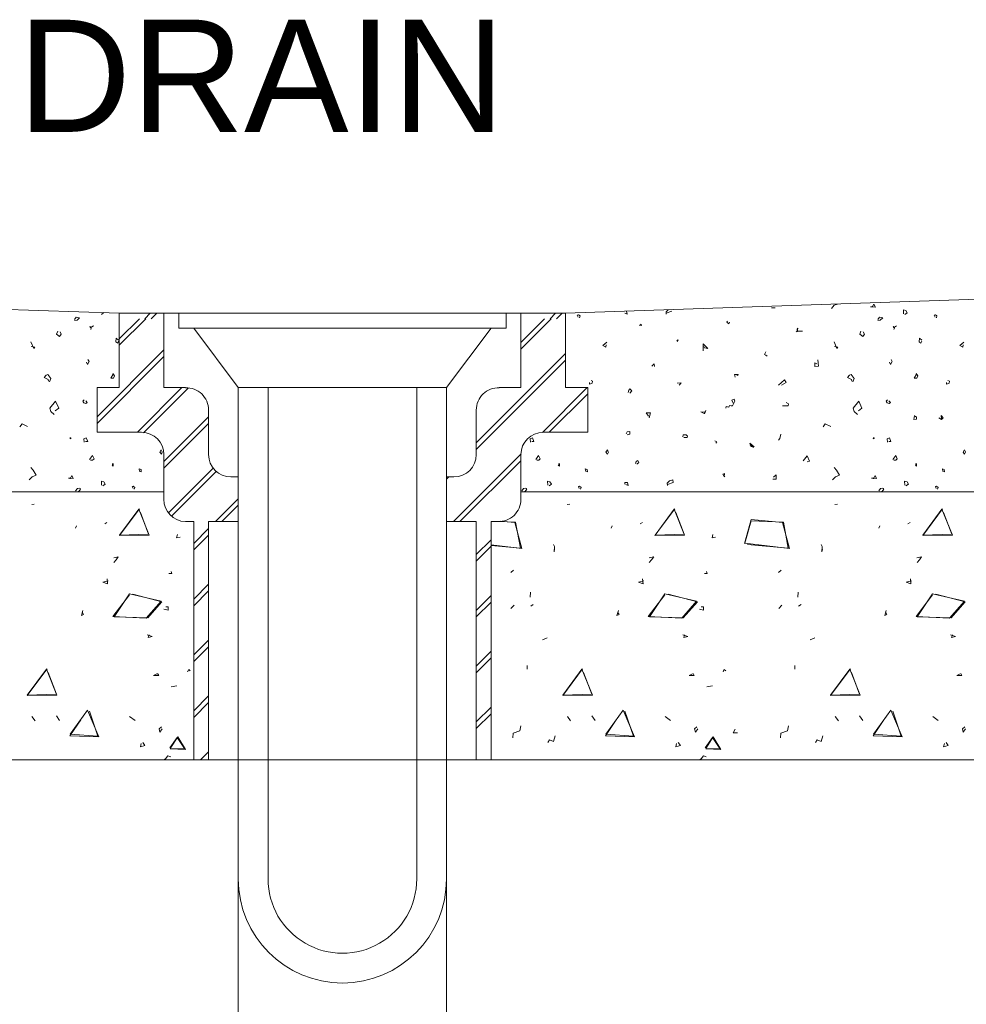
# Model space of a CAD drawing. Header units: inches. Extents: x -277 to 2553, y -4 to 683.
# Tile 6 of 10: x 334 to 486, y 199 to 357. Entities that reach past the tile are written whole.
import ezdxf

# ---------------------------------------------------------------- set-up
doc = ezdxf.new("R2010")
doc.units = ezdxf.units.IN
doc.header["$MEASUREMENT"] = 0
doc.layers.add('A-DETL-MEDM', color=33, linetype='Continuous', lineweight=30)
doc.layers.add('G-ANNO-TEXT', color=231, linetype='Continuous', lineweight=9)
doc.styles.add('Arial_1', font='arial.ttf', dxfattribs={"height": 18})

msp = doc.modelspace()

# ---------------------------------------------------------------- linework, layer by layer
at = {"layer": 'A-DETL-MEDM', "lineweight": 13}
for p, q in [((350.39, 310.3), (216.51, 314.84)), ((555.9, 314.84), (422.03, 310.3)), ((464.72, 311.05), (465.18, 311.57)), ((465.18, 311.57), (465.69, 311.78)), ((471.28, 311.38), (471.01, 311.34)), ((471.01, 311.34), (471.78, 311.28)), ((471.55, 311.74), (471.29, 311.25)), ((471.78, 311.28), (471.55, 311.74)), ((343.47, 309.68), (343.21, 309.31)), ((343.99, 309.57), (343.47, 309.68)), ((347.93, 310.4), (347.54, 310.09)), ((422.03, 310.3), (350.39, 310.3)), ((350.39, 310.3), (350.39, 298.36)), ((354.48, 309.42), (355.36, 310.3)), ((355.53, 309.42), (356.41, 310.3)), ((357.54, 298.36), (357.54, 310.3)), ((359.93, 310.3), (359.93, 307.91)), ((412.49, 307.91), (412.49, 310.3)), ((414.87, 298.36), (414.87, 310.3)), ((419.56, 309.42), (420.44, 310.3)), ((420.61, 309.42), (421.48, 310.3)), ((422.03, 310.3), (422.03, 298.36)), ((423.93, 309.98), (424.12, 310.03)), ((424.04, 309.67), (423.93, 309.98)), ((424.12, 310.03), (424.36, 309.86)), ((424.36, 309.86), (424.26, 309.58)), ((431.91, 310.16), (431.55, 310.32)), ((431.81, 310.63), (431.91, 310.16)), ((438.49, 310.86), (438.19, 310.53)), ((438.19, 310.53), (438.22, 310.17)), ((438.22, 310.32), (439.11, 310.62)), ((455.12, 311.18), (455.68, 311.19)), ((472.43, 309.68), (472.19, 309.31)), ((472.96, 309.57), (472.43, 309.68)), ((476.31, 310.2), (476.3, 310.83)), ((476.3, 310.83), (476.68, 310.76)), ((476.9, 310.37), (476.51, 310.09)), ((476.68, 310.76), (476.9, 310.37)), ((481.24, 309.98), (481.43, 310.03)), ((481.36, 309.67), (481.24, 309.98)), ((481.43, 310.03), (481.67, 309.86)), ((481.67, 309.86), (481.59, 309.58)), ((343.21, 309.15), (343.6, 309.18)), ((343.6, 309.18), (343.99, 309.57)), ((345.87, 308.07), (345.67, 308.19)), ((345.67, 308.19), (345.87, 307.91)), ((345.73, 307.96), (346.23, 308.27)), ((346.23, 308.27), (345.87, 308.07)), ((350.39, 305.15), (354.66, 309.42)), ((350.39, 306.2), (353.61, 309.42)), ((414.87, 304.55), (419.75, 309.42)), ((414.87, 305.61), (418.68, 309.42)), ((434.18, 308.53), (433.93, 308.35)), ((433.96, 308.4), (434.21, 308.35)), ((434.21, 308.35), (434.18, 308.53)), ((448.02, 309.05), (447.92, 308.85)), ((447.92, 308.85), (448.24, 308.59)), ((448.24, 308.59), (448.39, 308.86)), ((472.19, 309.15), (472.57, 309.18)), ((472.57, 309.18), (472.96, 309.57)), ((474.84, 308.07), (474.64, 308.19)), ((474.64, 308.19), (474.84, 307.91)), ((474.7, 307.96), (475.2, 308.27)), ((475.2, 308.27), (474.84, 308.07)), ((340.5, 307.4), (340.31, 306.95)), ((340.31, 306.95), (340.78, 306.59)), ((340.78, 306.59), (341.08, 306.94)), ((341.08, 306.94), (340.88, 307.34)), ((345.87, 307.91), (345.8, 307.67)), ((359.93, 307.91), (412.49, 307.91)), ((369.49, 298.36), (362.33, 307.91)), ((402.93, 298.36), (410.1, 307.91)), ((459.06, 307.4), (460.11, 307.44)), ((459.25, 307.31), (459.06, 307.4)), ((459.15, 307.67), (459.36, 307.89)), ((459.36, 307.89), (459.25, 307.31)), ((469.47, 307.4), (469.27, 306.95)), ((469.27, 306.95), (469.76, 306.59)), ((469.76, 306.59), (470.04, 306.94)), ((470.04, 306.94), (469.84, 307.34)), ((474.84, 307.91), (474.77, 307.67)), ((336.21, 305.73), (336.64, 304.64)), ((336.82, 304.87), (336.24, 304.97)), ((349.88, 306.29), (349.85, 305.69)), ((349.85, 305.69), (350.13, 305.5)), ((350.26, 305.99), (349.88, 306.29)), ((350.13, 305.5), (350.26, 305.84)), ((428.66, 305.66), (428, 305.11)), ((428, 305.11), (428.51, 304.84)), ((428.51, 304.84), (428.54, 305.23)), ((440, 305.8), (439.91, 306)), ((439.97, 305.74), (440.11, 306.03)), ((440.11, 306.03), (440, 305.8)), ((444.11, 304.29), (444.11, 305.41)), ((444.11, 305.41), (444.9, 304.64)), ((444.33, 304.74), (444.25, 304.97)), ((465.18, 305.73), (465.62, 304.64)), ((465.77, 304.87), (465.2, 304.97)), ((478.86, 306.29), (478.83, 305.69)), ((478.83, 305.69), (479.1, 305.5)), ((479.23, 305.99), (478.86, 306.29)), ((479.1, 305.5), (479.23, 305.84)), ((485.97, 305.66), (485.32, 305.11)), ((485.32, 305.11), (485.84, 304.84)), ((485.84, 304.84), (485.87, 305.23)), ((336.64, 304.64), (336.82, 304.87)), ((346.81, 293.67), (357.54, 304.41)), ((346.81, 292.61), (357.54, 303.36)), ((407.7, 289.49), (422.03, 303.82)), ((444.9, 304.64), (444.33, 304.74)), ((454.19, 304.09), (454, 303.69)), ((454, 303.69), (454.2, 303.57)), ((454.2, 303.57), (454.4, 303.42)), ((465.62, 304.64), (465.77, 304.87)), ((345.1, 302.47), (345.27, 302.05)), ((345.27, 302.05), (345.53, 302.55)), ((345.53, 302.55), (345.35, 302.85)), ((407.7, 288.44), (422.03, 302.77)), ((435.87, 301.81), (436.28, 302.18)), ((436.28, 302.18), (436.32, 301.73)), ((462.38, 302.19), (462.07, 302.32)), ((462.07, 302.32), (462.09, 301.76)), ((462.09, 301.76), (462.68, 301.79)), ((462.68, 301.79), (462.53, 302.8)), ((474.07, 302.47), (474.23, 302.05)), ((474.23, 302.05), (474.5, 302.55)), ((474.5, 302.55), (474.33, 302.85)), ((338.67, 300.34), (338.34, 299.98)), ((338.94, 300.45), (338.67, 300.34)), ((339.39, 299.81), (338.94, 300.45)), ((349.42, 300.51), (349.05, 299.88)), ((349.62, 300.27), (349.35, 300.63)), ((349.47, 299.89), (349.62, 300.27)), ((449.26, 300.05), (449.14, 300.47)), ((449.14, 300.47), (449.77, 300.47)), ((449.72, 300.28), (449.52, 300.44)), ((449.77, 300.47), (449.72, 300.28)), ((467.64, 300.34), (467.31, 299.98)), ((467.92, 300.45), (467.64, 300.34)), ((468.36, 299.81), (467.92, 300.45)), ((478.4, 300.51), (478.02, 299.88)), ((478.58, 300.27), (478.32, 300.63)), ((478.44, 299.89), (478.58, 300.27)), ((338.34, 299.98), (338.99, 299.69)), ((338.99, 299.69), (339.03, 299.38)), ((339.2, 299.29), (339.39, 299.81)), ((349.05, 299.88), (349.47, 299.89)), ((425.9, 299.2), (425.88, 298.93)), ((425.88, 298.93), (426.3, 299.05)), ((426.36, 299.38), (426.13, 299.53)), ((426.3, 299.05), (426.36, 299.38)), ((440.6, 299.13), (439.97, 299.07)), ((440.26, 298.74), (440.6, 299.13)), ((456.23, 298.76), (457.22, 299.63)), ((457.45, 299.16), (456.72, 298.73)), ((457.22, 299.63), (457.45, 299.16)), ((467.31, 299.98), (467.96, 299.69)), ((467.96, 299.69), (468, 299.38)), ((468.17, 299.29), (468.36, 299.81)), ((478.02, 299.88), (478.44, 299.89)), ((483.23, 299.2), (483.2, 298.93)), ((483.2, 298.93), (483.61, 299.05)), ((483.67, 299.38), (483.44, 299.53)), ((483.61, 299.05), (483.67, 299.38)), ((350.39, 298.36), (346.81, 298.36)), ((346.81, 298.36), (346.81, 291.2)), ((353.29, 291.2), (360.45, 298.36)), ((354.28, 291.12), (361.44, 298.3)), ((361.02, 298.36), (357.54, 298.36)), ((369.49, 298.36), (402.93, 298.36)), ((369.49, 188.49), (369.49, 298.36)), ((374.28, 298.36), (374.28, 219.54)), ((398.15, 298.36), (398.15, 219.54)), ((402.93, 298.36), (402.93, 188.49)), ((411.4, 298.36), (414.87, 298.36)), ((418.34, 291.17), (425.52, 298.36)), ((419.41, 291.2), (425.61, 297.39)), ((422.03, 298.36), (425.61, 298.36)), ((425.61, 298.36), (425.61, 291.2)), ((432.19, 297.95), (432.11, 297.58)), ((432.35, 298.17), (432.19, 297.95)), ((432.7, 297.87), (432.35, 298.17)), ((432.37, 297.48), (432.7, 297.87)), ((339.23, 295.08), (340.15, 296.21)), ((340.15, 296.21), (340.67, 295.05)), ((344.75, 296.41), (344.55, 296.17)), ((344.55, 296.17), (344.71, 295.93)), ((344.71, 295.93), (345.01, 295.84)), ((345.22, 296), (344.99, 296.24)), ((345.01, 295.84), (345.22, 296)), ((448.24, 295.24), (448.37, 295.51)), ((448.37, 295.51), (448.61, 295.44)), ((449.11, 296.53), (448.73, 296.37)), ((448.73, 296.37), (448.93, 295.88)), ((448.85, 295.42), (449.23, 296.21)), ((449.23, 296.21), (449.11, 296.53)), ((457.85, 295.77), (457.47, 295.97)), ((457.8, 295.42), (457.85, 295.77)), ((468.2, 295.08), (469.12, 296.21)), ((469.12, 296.21), (469.63, 295.05)), ((473.71, 296.41), (473.52, 296.17)), ((473.52, 296.17), (473.68, 295.93)), ((473.68, 295.93), (473.98, 295.84)), ((474.2, 296), (473.97, 296.24)), ((473.98, 295.84), (474.2, 296)), ((339.42, 294.53), (339.23, 295.08)), ((339.92, 294.06), (339.42, 294.53)), ((340.67, 295.05), (340.11, 294.63)), ((364.72, 287.6), (364.72, 294.78)), ((407.7, 287.6), (407.7, 294.78)), ((435.37, 293.77), (434.98, 294.34)), ((434.98, 294.34), (435.67, 294.34)), ((435.67, 294.34), (435.46, 293.54)), ((444.46, 294.4), (443.75, 294.5)), ((443.75, 294.5), (444.3, 294.19)), ((444.3, 294.19), (444.56, 294.7)), ((444.56, 294.7), (444.34, 294.14)), ((447.78, 295.05), (447.81, 295.32)), ((447.81, 295.32), (448.24, 295.24)), ((448.61, 295.44), (448.85, 295.42)), ((456.86, 295.42), (457.8, 295.42)), ((468.39, 294.53), (468.2, 295.08)), ((468.89, 294.06), (468.39, 294.53)), ((469.63, 295.05), (469.08, 294.63)), ((478.08, 293.9), (477.96, 293.22)), ((482.41, 293.28), (482.35, 293.88)), ((482.35, 293.88), (482.68, 293.5)), ((334.41, 292.09), (334.77, 292.53)), ((334.77, 292.53), (335.64, 292.13)), ((357.54, 286.5), (364.72, 293.67)), ((357.54, 285.45), (364.72, 292.61)), ((463.39, 292.09), (463.75, 292.53)), ((463.75, 292.53), (464.61, 292.13)), ((477.96, 293.22), (478.4, 293.28)), ((478.4, 293.6), (478.19, 293.76)), ((478.4, 293.28), (478.4, 293.6)), ((482.38, 293.24), (481.97, 293.53)), ((482.68, 293.5), (482.38, 293.24)), ((346.81, 291.2), (353.97, 291.2)), ((425.61, 291.2), (418.45, 291.2)), ((431.91, 291.25), (431.76, 290.97)), ((432.37, 291.34), (431.91, 291.25)), ((431.94, 290.77), (432.35, 290.88)), ((432.35, 290.88), (432.37, 291.34)), ((440.91, 290.79), (440.89, 290.45)), ((441.38, 290.81), (440.91, 290.79)), ((441.61, 290.58), (441.38, 290.81)), ((456.6, 290.87), (456.46, 290.2)), ((342.49, 290.35), (342.48, 290.15)), ((342.48, 290.15), (342.68, 290.29)), ((344.72, 290.16), (345.08, 290.32)), ((344.75, 289.6), (344.72, 290.16)), ((345.31, 289.73), (344.95, 289.72)), ((345.08, 290.32), (345.31, 289.73)), ((416.37, 290.16), (416.74, 290.32)), ((416.4, 289.6), (416.37, 290.16)), ((416.97, 289.73), (416.6, 289.72)), ((416.74, 290.32), (416.97, 289.73)), ((441.02, 290.38), (441.55, 290.38)), ((441.55, 290.38), (441.61, 290.58)), ((446.01, 289.83), (446.35, 289.66)), ((446.35, 289.66), (446.17, 289.43)), ((451.82, 288.88), (451.64, 289.47)), ((451.64, 289.47), (452.33, 288.85)), ((452.22, 288.77), (451.69, 289.16)), ((456.46, 290.2), (456.23, 289.95)), ((471.47, 290.35), (471.45, 290.15)), ((471.45, 290.15), (471.65, 290.29)), ((473.68, 290.16), (474.05, 290.32)), ((473.72, 289.6), (473.68, 290.16)), ((474.28, 289.73), (473.92, 289.72)), ((474.05, 290.32), (474.28, 289.73)), ((357.13, 288.36), (356.88, 288.03)), ((356.88, 288.03), (357.14, 287.67)), ((357.26, 288.05), (357.13, 288.36)), ((357.14, 287.67), (357.27, 287.98)), ((357.54, 287.6), (357.54, 280.44)), ((404.03, 276.86), (414.89, 287.72)), ((414.87, 280.44), (414.87, 287.6)), ((428.77, 288.36), (428.53, 288.03)), ((428.53, 288.03), (428.79, 287.67)), ((428.9, 288.05), (428.77, 288.36)), ((428.79, 287.67), (428.93, 287.98)), ((486.1, 288.36), (485.86, 288.03)), ((485.86, 288.03), (486.1, 287.67)), ((486.23, 288.05), (486.1, 288.36)), ((486.1, 287.67), (486.24, 287.98)), ((345.63, 286.83), (346.07, 287.47)), ((346.1, 286.7), (345.77, 286.71)), ((346.07, 287.47), (346.35, 286.91)), ((346.35, 286.91), (346.1, 286.7)), ((349.29, 285.92), (349.32, 286.17)), ((349.42, 286.17), (349.42, 285.76)), ((405.08, 276.86), (414.87, 286.64)), ((417.27, 286.83), (417.72, 287.47)), ((417.76, 286.7), (417.42, 286.71)), ((417.72, 287.47), (417.99, 286.91)), ((417.99, 286.91), (417.76, 286.7)), ((420.94, 285.92), (420.97, 286.17)), ((421.07, 286.17), (421.08, 285.76)), ((433.26, 286.19), (433.37, 286.5)), ((433.37, 286.5), (433.63, 286.67)), ((433.8, 286.35), (433.49, 286.09)), ((433.63, 286.67), (433.8, 286.35)), ((460.2, 286.6), (460.81, 287.43)), ((460.81, 287.43), (461.23, 286.57)), ((461.23, 286.57), (460.81, 286.47)), ((474.6, 286.83), (475.05, 287.47)), ((475.07, 286.7), (474.73, 286.71)), ((475.05, 287.47), (475.3, 286.91)), ((475.3, 286.91), (475.07, 286.7)), ((478.27, 285.92), (478.29, 286.17)), ((478.4, 286.17), (478.4, 285.76)), ((336.57, 285.09), (336.21, 285.56)), ((337.05, 284.33), (336.57, 285.09)), ((349.42, 285.76), (349.24, 285.92)), ((353.63, 284.91), (353.56, 285.35)), ((353.56, 285.35), (353.88, 285.23)), ((353.89, 284.83), (353.66, 284.93)), ((353.88, 285.23), (353.89, 284.83)), ((358.32, 278.32), (365.49, 285.49)), ((358.82, 277.77), (365.98, 284.93)), ((421.08, 285.76), (420.88, 285.92)), ((425.28, 284.91), (425.21, 285.35)), ((425.21, 285.35), (425.52, 285.23)), ((425.55, 284.83), (425.31, 284.93)), ((425.52, 285.23), (425.55, 284.83)), ((447.56, 284.57), (447.29, 284.45)), ((447.29, 284.45), (447.62, 284.07)), ((447.52, 284.02), (447.56, 284.57)), ((465.54, 285.09), (465.18, 285.56)), ((466.02, 284.33), (465.54, 285.09)), ((478.4, 285.76), (478.21, 285.92)), ((482.61, 284.91), (482.54, 285.35)), ((482.54, 285.35), (482.85, 285.23)), ((482.87, 284.83), (482.64, 284.93)), ((482.85, 285.23), (482.87, 284.83)), ((335.94, 283.55), (336.4, 284.07)), ((336.4, 284.07), (337.05, 284.33)), ((342.49, 283.88), (342.22, 283.84)), ((342.22, 283.84), (343, 283.78)), ((342.77, 284.24), (342.51, 283.75)), ((343, 283.78), (342.77, 284.24)), ((347.53, 282.7), (347.51, 283.33)), ((347.51, 283.33), (347.9, 283.26)), ((348.11, 282.87), (347.73, 282.59)), ((347.9, 283.26), (348.11, 282.87)), ((368.3, 284.02), (369.49, 284.02)), ((404.12, 284.02), (402.93, 284.02)), ((402.93, 283.65), (403.3, 284.02)), ((419.17, 282.7), (419.16, 283.33)), ((419.16, 283.33), (419.54, 283.26)), ((419.77, 282.87), (419.39, 282.59)), ((419.54, 283.26), (419.77, 282.87)), ((431.58, 282.86), (431.55, 283.16)), ((431.55, 283.16), (431.98, 283.16)), ((431.98, 283.16), (432.09, 282.66)), ((438.72, 283.43), (438.38, 283.03)), ((438.38, 283.03), (438.4, 282.67)), ((438.39, 282.82), (439.3, 283.12)), ((439.27, 283.58), (438.72, 283.43)), ((439.3, 283.12), (439.27, 283.58)), ((455.31, 283.68), (455.87, 283.69)), ((455.84, 284.37), (455.41, 284.01)), ((455.87, 283.69), (455.84, 284.37)), ((464.9, 283.55), (465.37, 284.07)), ((465.37, 284.07), (466.02, 284.33)), ((471.47, 283.88), (471.18, 283.84)), ((471.18, 283.84), (471.97, 283.78)), ((471.74, 284.24), (471.48, 283.75)), ((471.97, 283.78), (471.74, 284.24)), ((476.5, 282.7), (476.48, 283.33)), ((476.48, 283.33), (476.87, 283.26)), ((477.09, 282.87), (476.7, 282.59)), ((476.87, 283.26), (477.09, 282.87)), ((357.54, 281.64), (65.89, 281.64)), ((343.21, 281.64), (343.79, 281.68)), ((343.66, 282.18), (343.38, 281.78)), ((343.96, 282.24), (343.66, 282.18)), ((343.89, 281.69), (344.18, 282.07)), ((344.16, 282.2), (343.96, 282.24)), ((352.46, 282.49), (352.64, 282.53)), ((352.59, 282.17), (352.46, 282.49)), ((352.64, 282.53), (352.89, 282.36)), ((352.89, 282.36), (352.8, 282.08)), ((414.87, 281.64), (415.45, 281.68)), ((543.84, 281.64), (414.87, 281.64)), ((414.87, 281.64), (629.82, 281.64)), ((415.3, 282.18), (415.04, 281.78)), ((415.61, 282.24), (415.3, 282.18)), ((415.53, 281.69), (415.82, 282.07)), ((415.82, 282.2), (415.61, 282.24)), ((424.1, 282.49), (424.29, 282.53)), ((424.23, 282.17), (424.1, 282.49)), ((424.29, 282.53), (424.55, 282.36)), ((424.55, 282.36), (424.45, 282.08)), ((432.09, 282.66), (431.73, 282.82)), ((472.19, 281.64), (472.76, 281.68)), ((472.62, 282.18), (472.36, 281.78)), ((472.93, 282.24), (472.62, 282.18)), ((472.86, 281.69), (473.15, 282.07)), ((473.13, 282.2), (472.93, 282.24)), ((481.43, 282.49), (481.62, 282.53)), ((481.54, 282.17), (481.43, 282.49)), ((481.62, 282.53), (481.86, 282.36)), ((481.86, 282.36), (481.77, 282.08)), ((365.82, 276.86), (369.49, 280.53)), ((336.33, 279.61), (336.73, 279.64)), ((353.61, 278.92), (350.41, 274.65)), ((353.51, 278.88), (350.43, 274.71)), ((355.19, 274.71), (353.51, 278.88)), ((355.1, 274.84), (353.78, 278.33)), ((366.87, 276.86), (369.49, 279.48)), ((422.3, 279.61), (422.71, 279.64)), ((439.6, 278.92), (436.39, 274.65)), ((439.48, 278.88), (436.41, 274.71)), ((441.16, 274.71), (439.48, 278.88)), ((441.08, 274.84), (439.76, 278.33)), ((465.3, 279.61), (465.7, 279.64)), ((482.58, 278.92), (479.39, 274.65)), ((482.48, 278.88), (479.4, 274.71)), ((484.16, 274.71), (482.48, 278.88)), ((484.07, 274.84), (482.74, 278.33)), ((348.04, 276.52), (348.4, 276.71)), ((361, 276.86), (362.33, 276.86)), ((362.33, 276.86), (362.33, 238.66)), ((364.72, 238.66), (364.72, 276.86)), ((364.72, 276.86), (369.49, 276.86)), ((407.7, 276.86), (402.93, 276.86)), ((407.7, 238.66), (407.7, 276.86)), ((411.15, 276.86), (410.1, 276.86)), ((410.1, 276.86), (410.1, 238.66)), ((411.34, 276.88), (414.02, 276.75)), ((411.61, 276.94), (413.89, 276.72)), ((413.89, 276.72), (415.02, 272.55)), ((414.02, 276.75), (414.8, 272.58)), ((434.02, 276.52), (434.38, 276.71)), ((450.78, 273.37), (451.84, 277.18)), ((450.82, 273.39), (451.83, 276.99)), ((451.83, 276.99), (457.01, 276.75)), ((451.84, 277.18), (456.89, 276.72)), ((456.89, 276.72), (458.01, 272.55)), ((457.01, 276.75), (457.78, 272.58)), ((477, 276.52), (477.37, 276.71)), ((343.36, 275.8), (343.54, 276.19)), ((362.33, 273.37), (364.72, 275.76)), ((429.35, 275.8), (429.52, 276.19)), ((472.33, 275.8), (472.52, 276.19)), ((350.41, 274.65), (355.19, 274.71)), ((350.43, 274.71), (355.1, 274.84)), ((359.73, 274.79), (359.59, 274.26)), ((359.59, 274.26), (360.15, 274.39)), ((362.33, 272.31), (364.72, 274.69)), ((407.7, 271.57), (410.1, 273.96)), ((436.39, 274.65), (441.16, 274.71)), ((436.41, 274.71), (441.08, 274.84)), ((445.71, 274.79), (445.56, 274.26)), ((445.56, 274.26), (446.14, 274.39)), ((458.01, 272.55), (450.82, 273.39)), ((479.39, 274.65), (484.16, 274.71)), ((479.4, 274.71), (484.07, 274.84)), ((407.7, 270.53), (410.1, 272.91)), ((415.02, 272.55), (410.1, 273.13)), ((414.8, 272.58), (410.1, 273.03)), ((420.1, 273.17), (420.25, 272.87)), ((420.25, 272.87), (420.21, 271.99)), ((420.21, 271.99), (420.28, 272.42)), ((457.78, 272.58), (451.26, 273.2)), ((463.1, 273.17), (463.24, 272.87)), ((463.24, 272.87), (463.19, 271.99)), ((463.19, 271.99), (463.27, 272.42)), ((350.23, 271.2), (349.49, 271.06)), ((349.49, 270.3), (349.88, 270.74)), ((349.88, 270.74), (350.23, 271.2)), ((436.2, 271.2), (435.47, 271.06)), ((435.47, 270.3), (435.86, 270.74)), ((435.86, 270.74), (436.2, 271.2)), ((479.2, 271.2), (478.45, 271.06)), ((478.47, 270.3), (478.86, 270.74)), ((478.86, 270.74), (479.2, 271.2)), ((358.82, 268.56), (358.69, 268.84)), ((413.69, 269.09), (413.26, 268.7)), ((444.8, 268.56), (444.67, 268.84)), ((456.67, 269.09), (456.24, 268.7)), ((348.59, 267.35), (347.74, 267.13)), ((347.74, 267.13), (348.49, 266.87)), ((348.49, 266.87), (348.43, 267.68)), ((358.36, 268.56), (358.82, 268.56)), ((434.57, 267.35), (433.73, 267.13)), ((433.73, 267.13), (434.48, 266.87)), ((434.48, 266.87), (434.42, 267.68)), ((444.34, 268.56), (444.8, 268.56)), ((477.56, 267.35), (476.71, 267.13)), ((476.71, 267.13), (477.46, 266.87)), ((477.46, 266.87), (477.4, 267.68)), ((362.33, 264.42), (364.72, 266.8)), ((362.33, 263.35), (364.72, 265.74)), ((416.34, 264.72), (416.4, 265.52)), ((459.32, 264.72), (459.38, 265.52)), ((352, 265.13), (349.34, 261.64)), ((352, 265.25), (349.54, 261.6)), ((357.11, 264.09), (352, 265.25)), ((357.23, 263.97), (352.56, 265.22)), ((354.71, 261.37), (357.11, 264.09)), ((354.96, 261.44), (357.23, 263.97)), ((407.7, 262.62), (410.1, 265.01)), ((407.7, 261.57), (410.1, 263.96)), ((437.97, 265.13), (435.31, 261.64)), ((437.97, 265.25), (435.51, 261.6)), ((443.09, 264.09), (437.97, 265.25)), ((443.21, 263.97), (438.53, 265.22)), ((440.69, 261.37), (443.09, 264.09)), ((440.95, 261.44), (443.21, 263.97)), ((480.97, 265.13), (478.31, 261.64)), ((480.97, 265.25), (478.5, 261.6)), ((486.09, 264.09), (480.97, 265.25)), ((486.2, 263.97), (481.51, 265.22)), ((483.69, 261.37), (486.09, 264.09)), ((483.93, 261.44), (486.2, 263.97)), ((344.56, 262.59), (344.32, 261.79)), ((357.54, 262.83), (358.22, 262.65)), ((358.22, 263.17), (357.86, 263.17)), ((358.22, 262.65), (358.22, 263.17)), ((413.28, 262.92), (413.79, 263.45)), ((416.44, 263.31), (416.86, 263.57)), ((430.54, 262.59), (430.3, 261.79)), ((443.54, 262.83), (444.2, 262.65)), ((444.2, 263.17), (443.84, 263.17)), ((444.2, 262.65), (444.2, 263.17)), ((456.26, 262.92), (456.79, 263.45)), ((459.42, 263.31), (459.85, 263.57)), ((473.54, 262.59), (473.29, 261.79)), ((344.32, 261.79), (344.66, 261.94)), ((344.66, 261.94), (344.48, 262.26)), ((349.34, 261.64), (354.71, 261.37)), ((349.54, 261.6), (354.96, 261.44)), ((430.3, 261.79), (430.64, 261.94)), ((430.64, 261.94), (430.45, 262.26)), ((435.31, 261.64), (440.69, 261.37)), ((435.51, 261.6), (440.95, 261.44)), ((473.29, 261.79), (473.64, 261.94)), ((473.64, 261.94), (473.45, 262.26)), ((478.31, 261.64), (483.69, 261.37)), ((478.5, 261.6), (483.93, 261.44)), ((355.69, 258.42), (354.86, 258.68)), ((355.19, 258.68), (355.04, 258.29)), ((355.04, 258.29), (355.69, 258.42)), ((362.33, 255.46), (364.72, 257.85)), ((418.34, 257.89), (419.08, 258.19)), ((441.67, 258.42), (440.85, 258.68)), ((441.16, 258.68), (441.02, 258.29)), ((441.02, 258.29), (441.67, 258.42)), ((461.32, 257.89), (462.07, 258.19)), ((484.66, 258.42), (483.83, 258.68)), ((484.16, 258.68), (484.02, 258.29)), ((484.02, 258.29), (484.66, 258.42)), ((362.33, 254.4), (364.72, 256.78)), ((407.7, 253.66), (410.1, 256.05)), ((407.7, 252.61), (410.1, 255)), ((338.8, 253.25), (335.59, 248.98)), ((338.68, 253.2), (335.62, 249.03)), ((340.37, 249.03), (338.68, 253.2)), ((361.34, 252.73), (361.54, 253.15)), ((361.48, 253.06), (361.34, 252.73)), ((361.54, 253.15), (361.77, 252.93)), ((415.86, 253.17), (415.86, 253.76)), ((424.78, 253.25), (421.59, 248.98)), ((424.66, 253.2), (421.6, 249.03)), ((426.34, 249.03), (424.66, 253.2)), ((447.32, 252.73), (447.52, 253.15)), ((447.46, 253.06), (447.32, 252.73)), ((447.52, 253.15), (447.75, 252.93)), ((458.85, 253.17), (458.86, 253.76)), ((467.77, 253.25), (464.57, 248.98)), ((467.66, 253.2), (464.58, 249.03)), ((469.34, 249.03), (467.66, 253.2)), ((340.28, 249.16), (338.96, 252.66)), ((356.44, 252.44), (355.89, 252.14)), ((355.89, 252.14), (356.71, 252.17)), ((356.71, 252.17), (356.54, 252.47)), ((426.26, 249.16), (424.93, 252.66)), ((442.41, 252.44), (441.87, 252.14)), ((441.87, 252.14), (442.69, 252.17)), ((442.69, 252.17), (442.52, 252.47)), ((469.25, 249.16), (467.93, 252.66)), ((485.41, 252.44), (484.86, 252.14)), ((484.86, 252.14), (485.67, 252.17)), ((485.67, 252.17), (485.51, 252.47)), ((358.72, 250.36), (359.63, 250.5)), ((444.7, 250.36), (445.61, 250.5)), ((335.59, 248.98), (340.37, 249.03)), ((335.62, 249.03), (340.28, 249.16)), ((362.33, 246.49), (364.72, 248.89)), ((421.59, 248.98), (426.34, 249.03)), ((421.6, 249.03), (426.26, 249.16)), ((464.57, 248.98), (469.34, 249.03)), ((464.58, 249.03), (469.25, 249.16)), ((345.3, 246.58), (342.51, 242.77)), ((347.11, 242.32), (345.3, 246.58)), ((362.33, 245.44), (364.72, 247.83)), ((407.7, 244.71), (410.1, 247.09)), ((431.27, 246.58), (428.49, 242.77)), ((433.09, 242.32), (431.27, 246.58)), ((474.27, 246.58), (471.48, 242.77)), ((476.07, 242.32), (474.27, 246.58)), ((336.87, 244.88), (336.37, 245.58)), ((340.81, 244.97), (340.28, 245.71)), ((344.19, 245.05), (342.44, 242.49)), ((346.96, 242.44), (345.6, 246.42)), ((352.05, 245.61), (352.92, 244.94)), ((407.7, 243.66), (410.1, 246.04)), ((422.85, 244.88), (422.35, 245.58)), ((426.8, 244.97), (426.26, 245.71)), ((430.17, 245.05), (428.43, 242.49)), ((432.94, 242.44), (431.58, 246.42)), ((438.03, 245.61), (438.89, 244.94)), ((465.85, 244.88), (465.34, 245.58)), ((469.78, 244.97), (469.24, 245.71)), ((473.15, 245.05), (471.41, 242.49)), ((475.94, 242.44), (474.57, 246.42)), ((481.01, 245.61), (481.89, 244.94)), ((357.16, 243.95), (356.8, 243.63)), ((356.8, 243.63), (356.91, 243.07)), ((356.91, 243.07), (357.29, 243.63)), ((414.7, 243.28), (414.86, 244.1)), ((443.13, 243.95), (442.77, 243.63)), ((442.77, 243.63), (442.9, 243.07)), ((442.9, 243.07), (443.26, 243.63)), ((449.27, 243.57), (448.94, 242.94)), ((457.7, 243.28), (457.84, 244.1)), ((486.13, 243.95), (485.76, 243.63)), ((485.76, 243.63), (485.88, 243.07)), ((485.88, 243.07), (486.26, 243.63)), ((342.44, 242.49), (347.11, 242.32)), ((342.51, 242.77), (346.96, 242.44)), ((358.51, 240.54), (359.67, 242.21)), ((358.57, 240.44), (359.79, 242.32)), ((359.67, 242.21), (360.84, 240.47)), ((359.79, 242.32), (361.01, 240.29)), ((413.55, 242.18), (413.64, 242.93)), ((413.64, 242.93), (414.7, 243.28)), ((419.18, 241.43), (419.47, 241.83)), ((419.47, 241.83), (420.12, 241.6)), ((420.12, 241.6), (420.35, 242.48)), ((428.43, 242.49), (433.09, 242.32)), ((428.49, 242.77), (432.94, 242.44)), ((444.48, 240.54), (445.65, 242.21)), ((444.56, 240.44), (445.76, 242.32)), ((445.65, 242.21), (446.81, 240.47)), ((445.76, 242.32), (446.99, 240.29)), ((448.94, 242.94), (449.63, 242.97)), ((456.55, 242.18), (456.62, 242.93)), ((456.62, 242.93), (457.7, 243.28)), ((462.18, 241.43), (462.45, 241.83)), ((462.45, 241.83), (463.1, 241.6)), ((463.1, 241.6), (463.34, 242.48)), ((471.41, 242.49), (476.07, 242.32)), ((471.48, 242.77), (475.94, 242.44)), ((353.91, 241.24), (353.78, 240.73)), ((353.78, 240.73), (354.5, 240.93)), ((354.5, 240.93), (354.17, 241.43)), ((361.01, 240.29), (358.58, 240.4)), ((358.58, 240.4), (360.91, 240.38)), ((439.88, 241.24), (439.76, 240.73)), ((439.76, 240.73), (440.47, 240.93)), ((440.47, 240.93), (440.14, 241.43)), ((446.99, 240.29), (444.56, 240.4)), ((444.56, 240.4), (446.89, 240.38)), ((482.88, 241.24), (482.74, 240.73)), ((482.74, 240.73), (483.47, 240.93)), ((483.47, 240.93), (483.14, 241.43)), ((369.49, 238.66), (65.89, 238.66)), ((228.59, 238.66), (556.34, 238.66)), ((357.54, 238.66), (357.82, 238.79)), ((357.82, 238.79), (358.19, 239.25)), ((358.19, 239.25), (358.67, 239.13)), ((363.44, 238.66), (364.72, 239.92)), ((706.54, 238.66), (402.93, 238.66)), ((443.54, 238.66), (443.79, 238.79)), ((443.79, 238.79), (444.18, 239.25)), ((444.18, 239.25), (444.64, 239.13))]:
    msp.add_line(p, q, dxfattribs=at)
for centre, radius, start, end in [((361.13, 294.77), 3.58, 0, 91.7936), ((411.29, 294.77), 3.58, 88.2064, 180), ((353.97, 287.61), 3.58, 0, 90), ((418.45, 287.61), 3.58, 90, 180), ((368.3, 287.61), 3.58, 180, 269.9997), ((404.12, 287.61), 3.58, 269.9997, 359.9997), ((361.13, 280.44), 3.58, 180, 267.8319), ((411.29, 280.44), 3.58, 267.8319, 359.9997), ((386.21, 219.54), 16.72, 179.9998, 359.9997), ((386.21, 219.54), 11.94, 179.9997, 359.9997)]:
    msp.add_arc(centre, radius, start, end, dxfattribs=at)

# ---------------------------------------------------------------- texts
at = {"layer": 'G-ANNO-TEXT', "color": 7, "insert": (334.12, 357.4), "char_height": 18, "width": 95.748, "attachment_point": 1, "style": 'Arial_1'}
msp.add_mtext('DRAIN', dxfattribs=at)

doc.saveas('drawing.dxf')
